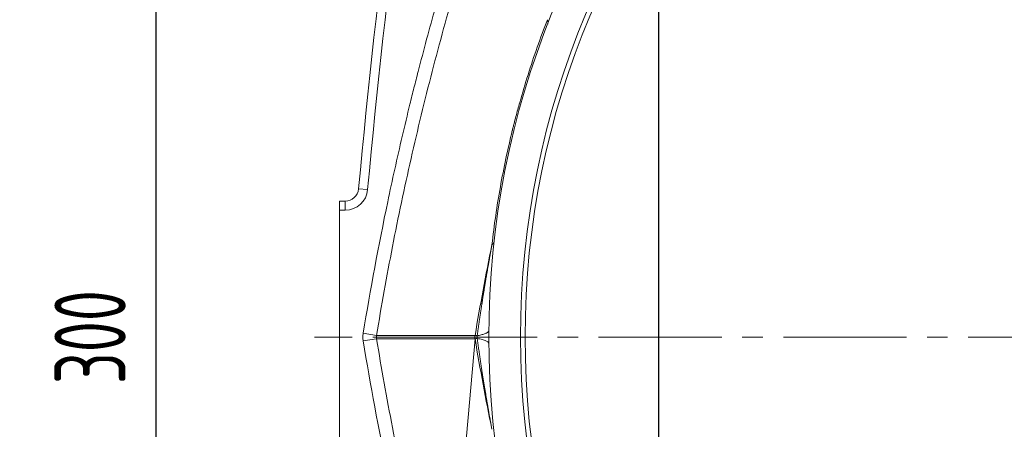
# Model space of a CAD drawing. Header units: millimetres. Extents: x 19214 to 26510, y -7957 to -532.
# Tile 49 of 150: x 24681 to 24898, y -7433 to -7342. Entities that reach past the tile are written whole.
import ezdxf

# ---------------------------------------------------------------- set-up
doc = ezdxf.new("R2010")
doc.units = ezdxf.units.MM
doc.header["$LTSCALE"] = 0.3175
doc.linetypes.add('CENTER2', pattern=[28.575, 19.05, -3.175, 3.175, -3.175])
for name, color, linetype, lineweight in [('1轮廓实线层', 7, 'Continuous', 18), ('3中心线层', 1, 'CENTER2', 13), ('7标注层', 4, 'Continuous', 13)]:
    doc.layers.add(name, color=color, linetype=linetype, lineweight=lineweight)
doc.styles.add('PC_TEXTSTYLE', font='ISOCP.SHX', dxfattribs={"width": 0.707, "bigfont": 'GBCBIG.SHX'})
doc.dimstyles.new('GB_LINEAR', dxfattribs={"dimtxt": 3.5, "dimasz": 3.5, "dimexe": 1, "dimexo": 0, "dimgap": 1.5, "dimtad": 1, "dimdsep": 46, "dimtxsty": 'PC_TEXTSTYLE', "dimcen": 0, "dimclrd": 256, "dimclrt": 3, "dimadec": 0, "dimazin": 2, "dimtp": 0.1, "dimtm": 0.1, "dimtfac": 0.71, "dimtdec": 3, "dimtmove": 0, "dimatfit": 3, "dimfxl": 1, "dimtfill": 1, "dimarcsym": 0})

# ---------------------------------------------------------------- blocks, each defined once
blk = doc.blocks.new('*D54')
at = {"layer": '7标注层', "color": 0, "lineweight": -2, "transparency": 16777216}
for p, q in [((24778.95, -7262.5), (24706.45, -7262.5)), ((24778.95, -7562.5), (24706.45, -7562.5))]:
    blk.add_line(p, q, dxfattribs=at)
at = {"layer": '7标注层', "lineweight": -2, "transparency": 16777216}
blk.add_line((24710.95, -7546.75), (24710.95, -7278.25), dxfattribs=at)
at = {"layer": '7标注层', "transparency": 16777216}
for points in [[(24713.58, -7278.25), (24708.33, -7278.25), (24710.95, -7262.5)], [(24708.33, -7546.75), (24713.58, -7546.75), (24710.95, -7562.5)]]:
    blk.add_solid(points, dxfattribs=at)
at = {"layer": 'Defpoints', "color": 0, "transparency": 16777216}
for p in [(24710.95, -7262.5), (24778.95, -7262.5), (24778.95, -7562.5)]:
    blk.add_point(p, dxfattribs=at)
at = {"layer": '7标注层', "color": 3, "transparency": 16777216, "insert": (24696.33, -7412.5), "char_height": 15.75, "attachment_point": 5, "rotation": 90, "style": 'PC_TEXTSTYLE', "bg_fill": 3, "box_fill_scale": 1.1, "bg_fill_color": 257, "bg_fill_transparency": 0}
blk.add_mtext('300', dxfattribs=at)
blk = doc.blocks.new('*D55')
at = {"layer": '7标注层', "color": 0, "lineweight": -2, "transparency": 16777216}
for p, q in [((24818.95, -7242.5), (24665.95, -7242.5)), ((24818.95, -7582.5), (24665.95, -7582.5))]:
    blk.add_line(p, q, dxfattribs=at)
at = {"layer": '7标注层', "lineweight": -2, "transparency": 16777216}
blk.add_line((24670.45, -7258.25), (24670.45, -7566.75), dxfattribs=at)
at = {"layer": '7标注层', "transparency": 16777216}
for points in [[(24673.08, -7258.25), (24667.83, -7258.25), (24670.45, -7242.5)], [(24667.83, -7566.75), (24673.08, -7566.75), (24670.45, -7582.5)]]:
    blk.add_solid(points, dxfattribs=at)
at = {"layer": 'Defpoints', "color": 0, "transparency": 16777216}
for p in [(24818.95, -7242.5), (24670.45, -7582.5), (24818.95, -7582.5)]:
    blk.add_point(p, dxfattribs=at)
at = {"layer": '7标注层', "color": 3, "transparency": 16777216, "insert": (24655.83, -7412.5), "char_height": 15.75, "attachment_point": 5, "rotation": 90, "style": 'PC_TEXTSTYLE', "bg_fill": 3, "box_fill_scale": 1.1, "bg_fill_color": 257, "bg_fill_transparency": 0}
blk.add_mtext('340', dxfattribs=at)
blk = doc.blocks.new('*D59')
at = {"layer": '7标注层', "color": 0, "lineweight": -2, "transparency": 16777216}
for p, q in [((24821.95, -7275.5), (24821.95, -7669.5)), ((24974.45, -7630.68), (24974.45, -7669.5))]:
    blk.add_line(p, q, dxfattribs=at)
at = {"layer": '7标注层', "lineweight": -2, "transparency": 16777216}
blk.add_line((24958.7, -7665), (24837.7, -7665), dxfattribs=at)
at = {"layer": '7标注层', "transparency": 16777216}
for points in [[(24837.7, -7662.38), (24837.7, -7667.63), (24821.95, -7665)], [(24958.7, -7667.63), (24958.7, -7662.38), (24974.45, -7665)]]:
    blk.add_solid(points, dxfattribs=at)
at = {"layer": 'Defpoints', "color": 0, "transparency": 16777216}
for p in [(24821.95, -7275.5), (24974.45, -7630.68), (24821.95, -7665)]:
    blk.add_point(p, dxfattribs=at)
at = {"layer": '7标注层', "color": 3, "transparency": 16777216, "insert": (24898.2, -7650.38), "char_height": 15.75, "attachment_point": 5, "style": 'PC_TEXTSTYLE', "bg_fill": 3, "box_fill_scale": 1.1, "bg_fill_color": 257, "bg_fill_transparency": 0}
blk.add_mtext('152.5', dxfattribs=at)
blk = doc.blocks.new('*D60')
at = {"layer": '7标注层', "color": 0, "lineweight": -2, "transparency": 16777216}
for p, q in [((24832.45, -7265), (25355.46, -7265)), ((25325.83, -7412.5), (25355.46, -7412.5))]:
    blk.add_line(p, q, dxfattribs=at)
at = {"layer": '7标注层', "lineweight": -2, "transparency": 16777216}
blk.add_line((25350.96, -7396.75), (25350.96, -7280.75), dxfattribs=at)
at = {"layer": '7标注层', "transparency": 16777216}
for points in [[(25353.58, -7280.75), (25348.33, -7280.75), (25350.96, -7265)], [(25348.33, -7396.75), (25353.58, -7396.75), (25350.96, -7412.5)]]:
    blk.add_solid(points, dxfattribs=at)
at = {"layer": 'Defpoints', "color": 0, "transparency": 16777216}
for p in [(24832.45, -7265), (25350.96, -7265), (25325.83, -7412.5)]:
    blk.add_point(p, dxfattribs=at)
at = {"layer": '7标注层', "color": 3, "transparency": 16777216, "insert": (25336.33, -7338.75), "char_height": 15.75, "attachment_point": 5, "rotation": 90, "style": 'PC_TEXTSTYLE', "bg_fill": 3, "box_fill_scale": 1.1, "bg_fill_color": 257, "bg_fill_transparency": 0}
blk.add_mtext('147.5', dxfattribs=at)

msp = doc.modelspace()

# ---------------------------------------------------------------- linework, layer by layer
at = {"layer": '1轮廓实线层'}
for p, q in [((24757.667, -7379.952), (24755.675, -7379.772)), ((24752.687, -7382.501), (24751.452, -7382.501)), ((24751.452, -7384.501), (24751.452, -7382.501)), ((24751.452, -7382.501), (24752.687, -7382.501)), ((24752.687, -7384.501), (24751.452, -7384.501)), ((24751.452, -7440.501), (24751.452, -7384.501)), ((24752.687, -7384.501), (24752.687, -7382.501)), ((24759.645, -7412.127), (24756.685, -7411.643)), ((24759.615, -7412.501), (24781.366, -7412.501)), ((24759.645, -7412.875), (24756.685, -7413.359)), ((24775.167, -7483.151), (24781.395, -7412.875))]:
    msp.add_line(p, q, dxfattribs=at)
for radius in [183, 182]:
    msp.add_circle((24974.452, -7412.501), radius, dxfattribs=at)
for centre, radius, start, end in [((24974.452, -7412.501), 190, 6.89064, 353.10936), ((26319.903, -7521.541), 1570.64, 169.926271, 174.821314), ((26319.903, -7521.541), 1570.64, 169.926271, 174.821314), ((26319.903, -7521.541), 1568.64, 169.926271, 174.821314), ((24752.687, -7379.501), 3, 270, 354.82131), ((24752.687, -7379.501), 3, 270, 354.82131), ((24752.687, -7379.501), 5, 270, 354.82131)]:
    msp.add_arc(centre, radius, start, end, dxfattribs=at)
for points, knots in [([(24756.685, -7411.643), (24758.272, -7401.93), (24760.077, -7392.263), (24763.11, -7377.831), (24764.176, -7373.031), (24765.855, -7365.849), (24766.716, -7362.262), (24767.607, -7358.682), (24768.208, -7356.296), (24768.511, -7355.104), (24770.047, -7349.148), (24771.33, -7344.398), (24773.333, -7337.296), (24774.355, -7333.751), (24775.407, -7330.214), (24776.115, -7327.858), (24776.473, -7326.681), (24779.719, -7316.096), (24782.816, -7306.757), (24786.124, -7297.488)], [0, 0, 0, 0, 0.25, 0.25, 0.375, 0.375, 0.4375, 0.46875, 0.46875, 0.5, 0.5, 0.625, 0.625, 0.6875, 0.71875, 0.71875, 0.75, 0.75, 1, 1, 1, 1]), ([(24788.947, -7298.534), (24786.843, -7304.414), (24782.72, -7316.492), (24777.033, -7334.96), (24771.811, -7353.921), (24767.146, -7373.122), (24763.052, -7392.535), (24760.715, -7405.576), (24759.645, -7412.127)], [0, 0, 0, 0, 0.1594339, 0.3259758, 0.4934005, 0.6616296, 0.8305385, 1, 1, 1, 1]), ([(24785.125, -7392.151), (24785.368, -7389.99), (24785.922, -7385.697), (24786.955, -7379.344), (24788.183, -7373.079), (24789.129, -7368.961), (24789.634, -7366.912), (24789.635, -7366.908), (24789.637, -7366.9), (24789.64, -7366.888), (24789.647, -7366.86), (24789.661, -7366.803), (24789.689, -7366.69), (24789.745, -7366.464), (24789.858, -7366.012), (24790.086, -7365.108), (24790.555, -7363.303), (24790.975, -7361.76), (24791.842, -7358.68), (24793.065, -7354.587), (24795.104, -7348.493), (24796.602, -7344.46), (24797.385, -7342.452)], [0, 0, 0, 0, 0.125, 0.25, 0.375, 0.5, 0.5, 0.5002441, 0.5002441, 0.5004883, 0.5009766, 0.5019531, 0.5039063, 0.5078125, 0.515625, 0.53125, 0.5625, 0.625, 0.625, 0.75, 0.875, 1, 1, 1, 1]), ([(24797.462, -7343.403), (24797.488, -7343.336), (24797.506, -7343.265), (24797.526, -7343.118), (24797.528, -7343.041), (24797.515, -7342.881), (24797.501, -7342.799), (24797.455, -7342.629), (24797.424, -7342.541), (24797.385, -7342.452)], [0, 0, 0, 0, 0.25, 0.25, 0.5, 0.5, 0.75, 0.75, 1, 1, 1, 1]), ([(24781.875, -7412.209), (24781.889, -7412.106), (24781.918, -7411.9), (24781.961, -7411.593), (24782.003, -7411.289), (24782.046, -7410.986), (24782.088, -7410.685), (24782.131, -7410.387), (24782.173, -7410.091), (24782.215, -7409.796), (24782.258, -7409.504), (24782.3, -7409.214), (24782.341, -7408.927), (24782.383, -7408.641), (24782.425, -7408.357), (24782.466, -7408.076), (24782.508, -7407.797), (24782.549, -7407.519), (24782.59, -7407.244), (24782.631, -7406.971), (24782.672, -7406.701), (24782.713, -7406.432), (24782.753, -7406.165), (24782.794, -7405.901), (24782.834, -7405.638), (24782.874, -7405.378), (24782.914, -7405.12), (24782.954, -7404.864), (24782.993, -7404.61), (24783.033, -7404.358), (24783.072, -7404.108), (24783.111, -7403.861), (24783.15, -7403.615), (24783.188, -7403.372), (24783.227, -7403.13), (24783.265, -7402.891), (24783.303, -7402.654), (24783.341, -7402.419), (24783.378, -7402.186), (24783.416, -7401.956), (24783.453, -7401.727), (24783.49, -7401.5), (24783.527, -7401.276), (24783.563, -7401.054), (24783.6, -7400.833), (24783.636, -7400.615), (24783.672, -7400.399), (24783.707, -7400.185), (24783.743, -7399.973), (24783.778, -7399.764), (24783.813, -7399.556), (24783.847, -7399.351), (24783.882, -7399.147), (24783.916, -7398.946), (24783.95, -7398.746), (24783.983, -7398.549), (24784.017, -7398.354), (24784.05, -7398.161), (24784.083, -7397.97), (24784.115, -7397.782), (24784.147, -7397.595), (24784.179, -7397.41), (24784.211, -7397.228), (24784.243, -7397.047), (24784.274, -7396.869), (24784.305, -7396.693), (24784.335, -7396.518), (24784.365, -7396.346), (24784.395, -7396.176), (24784.425, -7396.008), (24784.454, -7395.843), (24784.483, -7395.679), (24784.512, -7395.517), (24784.541, -7395.358), (24784.569, -7395.2), (24784.597, -7395.045), (24784.624, -7394.892), (24784.651, -7394.74), (24784.678, -7394.591), (24784.705, -7394.444), (24784.731, -7394.299), (24784.757, -7394.156), (24784.782, -7394.015), (24784.808, -7393.877), (24784.833, -7393.74), (24784.857, -7393.605), (24784.881, -7393.473), (24784.905, -7393.342), (24784.929, -7393.214), (24784.952, -7393.088), (24784.975, -7392.964), (24784.997, -7392.841), (24785.02, -7392.721), (24785.041, -7392.603), (24785.063, -7392.488), (24785.084, -7392.374), (24785.105, -7392.262), (24785.118, -7392.188), (24785.125, -7392.152)], [0, 0, 0, 0, 0.0153505, 0.0305969, 0.0457391, 0.0607772, 0.0757112, 0.0905411, 0.1052668, 0.1198885, 0.1344061, 0.1488197, 0.1631292, 0.1773346, 0.1914361, 0.2054335, 0.2193268, 0.2331162, 0.2468016, 0.260383, 0.2738605, 0.287234, 0.3005035, 0.3136691, 0.3267307, 0.3396884, 0.3525422, 0.3652921, 0.3779382, 0.3904803, 0.4029185, 0.4152529, 0.4274833, 0.43961, 0.4516328, 0.4635517, 0.4753668, 0.4870781, 0.4986856, 0.5101893, 0.5215891, 0.5328852, 0.5440775, 0.555166, 0.5661507, 0.5770317, 0.5878089, 0.5984823, 0.609052, 0.619518, 0.6298803, 0.6401388, 0.6502936, 0.6603446, 0.670292, 0.6801357, 0.6898757, 0.699512, 0.7090446, 0.7184735, 0.7277988, 0.7370204, 0.7461383, 0.7551526, 0.7640632, 0.7728702, 0.7815736, 0.7901733, 0.7986694, 0.8070619, 0.8153507, 0.823536, 0.8316176, 0.8395957, 0.8474701, 0.855241, 0.8629082, 0.8704719, 0.877932, 0.8852885, 0.8925415, 0.8996909, 0.9067367, 0.913679, 0.9205177, 0.9272529, 0.9338846, 0.9404127, 0.9468372, 0.9531583, 0.9593758, 0.9654898, 0.9715002, 0.9774072, 0.9832107, 0.9889106, 0.9945071, 1, 1, 1, 1]), ([(24756.685, -7413.359), (24756.661, -7413.217), (24756.644, -7413.075), (24756.621, -7412.789), (24756.615, -7412.646), (24756.615, -7412.358), (24756.621, -7412.214), (24756.644, -7411.928), (24756.661, -7411.785), (24756.685, -7411.643)], [0, 0, 0, 0, 0.25, 0.25, 0.5, 0.5, 0.75, 0.75, 1, 1, 1, 1]), ([(24781.874, -7412.501), (24781.874, -7412.494), (24781.874, -7412.478), (24781.874, -7412.456), (24781.874, -7412.433), (24781.874, -7412.411), (24781.874, -7412.388), (24781.874, -7412.366), (24781.874, -7412.343), (24781.874, -7412.321), (24781.875, -7412.298), (24781.875, -7412.276), (24781.875, -7412.253), (24781.875, -7412.231), (24781.875, -7412.216), (24781.875, -7412.209)], [0, 0, 0, 0, 0.0772025, 0.1542547, 0.2311851, 0.308022, 0.3847939, 0.4615292, 0.5382562, 0.6150029, 0.6917973, 0.7686671, 0.8456396, 0.9227417, 1, 1, 1, 1]), ([(24781.875, -7412.794), (24781.875, -7412.786), (24781.875, -7412.771), (24781.875, -7412.749), (24781.875, -7412.726), (24781.875, -7412.704), (24781.874, -7412.681), (24781.874, -7412.659), (24781.874, -7412.636), (24781.874, -7412.614), (24781.874, -7412.591), (24781.874, -7412.569), (24781.874, -7412.546), (24781.874, -7412.524), (24781.874, -7412.509), (24781.874, -7412.501)], [0, 0, 0, 0, 0.0772622, 0.1543676, 0.2313426, 0.3082143, 0.38501, 0.4617574, 0.5384843, 0.615219, 0.6919896, 0.7688246, 0.8457523, 0.9228014, 1, 1, 1, 1]), ([(24785.125, -7432.851), (24785.112, -7432.781), (24785.086, -7432.64), (24785.046, -7432.425), (24785.005, -7432.202), (24784.963, -7431.971), (24784.919, -7431.734), (24784.874, -7431.489), (24784.828, -7431.237), (24784.781, -7430.977), (24784.732, -7430.71), (24784.683, -7430.436), (24784.632, -7430.154), (24784.58, -7429.865), (24784.527, -7429.568), (24784.473, -7429.264), (24784.418, -7428.953), (24784.362, -7428.634), (24784.304, -7428.308), (24784.246, -7427.974), (24784.187, -7427.633), (24784.126, -7427.285), (24784.065, -7426.929), (24784.003, -7426.566), (24783.939, -7426.196), (24783.875, -7425.818), (24783.81, -7425.432), (24783.744, -7425.039), (24783.678, -7424.639), (24783.61, -7424.231), (24783.542, -7423.816), (24783.472, -7423.394), (24783.402, -7422.964), (24783.332, -7422.526), (24783.26, -7422.081), (24783.188, -7421.629), (24783.115, -7421.169), (24783.041, -7420.701), (24782.967, -7420.227), (24782.892, -7419.744), (24782.817, -7419.254), (24782.741, -7418.757), (24782.665, -7418.252), (24782.587, -7417.74), (24782.51, -7417.22), (24782.432, -7416.693), (24782.353, -7416.158), (24782.275, -7415.616), (24782.195, -7415.066), (24782.116, -7414.508), (24782.036, -7413.944), (24781.955, -7413.371), (24781.902, -7412.987), (24781.875, -7412.794)], [0, 0, 0, 0, 0.0104256, 0.0212179, 0.032377, 0.0439029, 0.0557956, 0.0680551, 0.0806815, 0.0936748, 0.107035, 0.1207622, 0.1348563, 0.1493175, 0.1641457, 0.179341, 0.1949034, 0.2108329, 0.2271296, 0.2437936, 0.2608248, 0.2782232, 0.295989, 0.3141222, 0.3326228, 0.3514908, 0.3707263, 0.3903293, 0.4102999, 0.4306381, 0.4513439, 0.4724175, 0.4938588, 0.515668, 0.537845, 0.5603899, 0.5833027, 0.6065836, 0.6302326, 0.6542496, 0.6786349, 0.7033884, 0.7285102, 0.7540004, 0.779859, 0.8060862, 0.8326819, 0.8596462, 0.8869792, 0.9146811, 0.9427518, 0.9711914, 1, 1, 1, 1]), ([(24784.458, -7413.977), (24784.457, -7413.923), (24784.443, -7413.869), (24784.388, -7413.761), (24784.346, -7413.707), (24784.234, -7413.599), (24784.164, -7413.546), (24783.996, -7413.44), (24783.898, -7413.388), (24783.676, -7413.286), (24783.551, -7413.236), (24783.277, -7413.139), (24783.127, -7413.092), (24782.805, -7413.001), (24782.632, -7412.957), (24782.268, -7412.872), (24782.076, -7412.832), (24781.875, -7412.794)], [0, 0, 0, 0, 0.125, 0.125, 0.25, 0.25, 0.375, 0.375, 0.5, 0.5, 0.625, 0.625, 0.75, 0.75, 0.875, 0.875, 1, 1, 1, 1]), ([(24786.124, -7527.514), (24782.816, -7518.245), (24779.721, -7508.911), (24775.396, -7494.811), (24774.007, -7490.095), (24772.004, -7482.996), (24771.023, -7479.441), (24770.071, -7475.876), (24769.443, -7473.497), (24769.133, -7472.307), (24767.597, -7466.351), (24766.422, -7461.574), (24764.741, -7454.388), (24763.921, -7450.791), (24763.131, -7447.186), (24762.611, -7444.782), (24762.355, -7443.579), (24760.077, -7432.744), (24758.272, -7423.072), (24756.685, -7413.359)], [0, 0, 0, 0, 0.25, 0.25, 0.375, 0.375, 0.4375, 0.46875, 0.46875, 0.5, 0.5, 0.625, 0.625, 0.6875, 0.71875, 0.71875, 0.75, 0.75, 1, 1, 1, 1]), ([(24759.645, -7412.875), (24760.715, -7419.426), (24763.052, -7432.466), (24767.146, -7451.877), (24771.81, -7471.074), (24777.03, -7490.033), (24782.718, -7508.503), (24786.842, -7520.586), (24788.947, -7526.468)], [0, 0, 0, 0, 0.1694671, 0.3383577, 0.5065295, 0.6739165, 0.8404925, 1, 1, 1, 1])]:
    msp.add_open_spline(points, degree=3, knots=knots, dxfattribs=at)
for points, degree in [([(24785.125, -7392.152), (24783.775, -7398.782), (24782.531, -7405.44), (24781.395, -7412.127)], 3), ([(24759.645, -7412.127), (24759.645, -7412.875)], 1), ([(24785.125, -7432.851), (24783.775, -7426.221), (24782.531, -7419.562), (24781.395, -7412.875)], 3)]:
    msp.add_open_spline(points, degree=degree, dxfattribs=at)
for points, weights, degree in [([(24785.633, -7391.345), (24785.585, -7391.78), (24785.125, -7392.152)], [1, 0.989562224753, 1], 2), ([(24781.395, -7412.127), (24766.878, -7412.127), (24759.578, -7412.127), (24759.645, -7412.127)], [1, 0.99311441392, 0.992760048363, 0.998936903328], 3), ([(24781.366, -7412.501), (24781.366, -7412.376), (24781.375, -7412.251), (24781.395, -7412.127)], [0.982941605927, 0.982941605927, 0.985099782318, 0.9894161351], 3), ([(24781.874, -7412.501), (24781.632, -7412.501), (24781.462, -7412.501), (24781.366, -7412.501)], [0.905234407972, 0.918470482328, 0.948776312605, 0.996151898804], 3), ([(24781.395, -7412.875), (24781.375, -7412.752), (24781.366, -7412.627), (24781.366, -7412.501)], [0.9894161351, 0.985099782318, 0.982941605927, 0.982941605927], 3), ([(24781.395, -7412.127), (24781.488, -7412.143), (24781.65, -7412.17), (24781.875, -7412.209)], [1, 0.983644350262, 0.983644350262, 1], 3), ([(24781.875, -7412.794), (24781.65, -7412.832), (24781.488, -7412.859), (24781.395, -7412.875)], [1, 0.983644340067, 0.983644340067, 1], 3), ([(24784.452, -7412.501), (24784.452, -7412.501), (24781.874, -7412.501)], [1, 0.933329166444, 1], 2), ([(24784.458, -7411.026), (24784.452, -7411.716), (24781.875, -7412.209)], [1, 0.933454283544, 1], 2), ([(24781.395, -7412.875), (24766.878, -7412.875), (24759.578, -7412.875), (24759.645, -7412.875)], [1, 0.99311441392, 0.992760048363, 0.998936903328], 3)]:
    msp.add_rational_spline(points, weights, degree=degree, dxfattribs=at)
at = {"layer": '3中心线层', "ltscale": 4.5}
msp.add_line((25325.833, -7412.501), (24745.921, -7412.501), dxfattribs=at)

# ---------------------------------------------------------------- next in the draw order: dimensions: what is measured, and where the dimension line sits
at = {"layer": '7标注层'}
dim = msp.add_linear_dim(base=(24710.952, -7262.501), p1=(24778.952, -7562.501), p2=(24778.952, -7262.501), angle=90, dimstyle='GB_LINEAR', override={"dimscale": 4.5, "dimgap": 1.5, "dimtad": 1, "dimjust": 0, "dimdec": 2, "dimlfac": 1, "dimse1": 0, "dimse2": 0, "dimsd1": 0, "dimsd2": 0, "dimclrd": 256, "dimclre": 0, "dimtofl": 1}, dxfattribs=at)
dim.commit()
dim.dimension.update_dxf_attribs({"geometry": '*D54', "text_midpoint": (24696.327, -7412.501)})
dim = msp.add_linear_dim(base=(24821.952, -7665.001), p1=(24974.452, -7630.685), p2=(24821.952, -7275.501), dimstyle='GB_LINEAR', override={"dimscale": 4.5, "dimgap": 1.5, "dimtad": 1, "dimjust": 0, "dimdec": 2, "dimlfac": 1, "dimse1": 0, "dimse2": 0, "dimsd1": 0, "dimsd2": 0, "dimtofl": 1}, dxfattribs=at)
dim.commit()
dim.dimension.update_dxf_attribs({"geometry": '*D59', "text_midpoint": (24898.202, -7650.376)})

# ---------------------------------------------------------------- next in the draw order: dimensions: what is measured, and where the dimension line sits
for base, p1, p2, picture, middle in [((24670.452, -7582.501), (24818.952, -7242.501), (24818.952, -7582.501), '*D55', (24655.827, -7412.501)), ((25350.957, -7265.001), (25325.833, -7412.501), (24832.452, -7265.001), '*D60', (25336.332, -7338.751))]:
    dim = msp.add_linear_dim(base=base, p1=p1, p2=p2, angle=90, dimstyle='GB_LINEAR', override={"dimscale": 4.5, "dimgap": 1.5, "dimtad": 1, "dimjust": 0, "dimdec": 2, "dimlfac": 1, "dimse1": 0, "dimse2": 0, "dimsd1": 0, "dimsd2": 0, "dimclrd": 256, "dimclre": 0, "dimtofl": 1}, dxfattribs=at)
    dim.commit()
    dim.dimension.update_dxf_attribs({"geometry": picture, "text_midpoint": middle})

doc.saveas('drawing.dxf')
